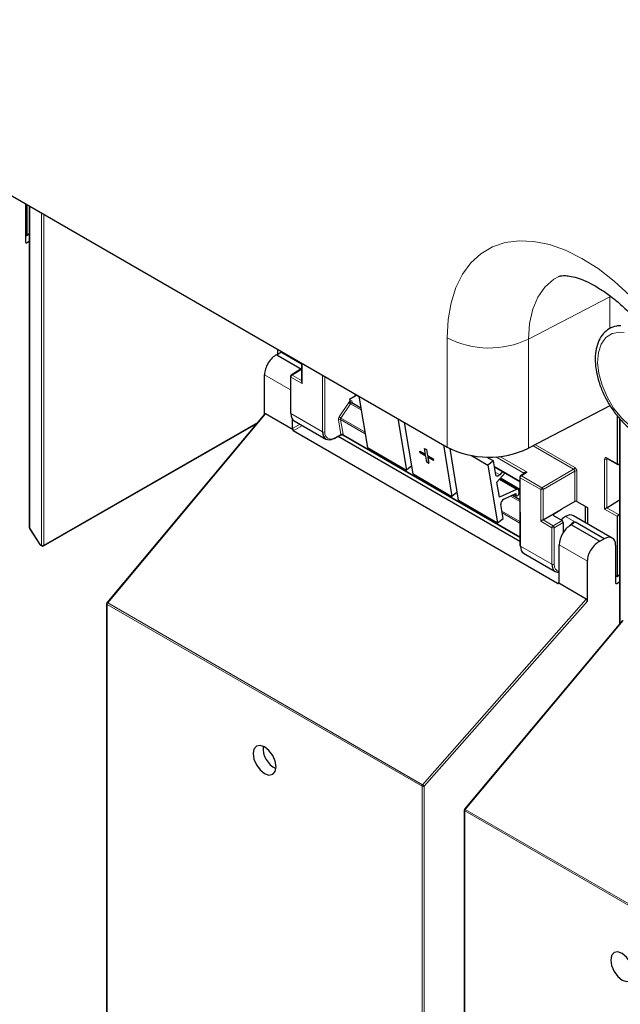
# Paper-space layout 'Blatt2' of a CAD drawing. Header units: millimetres. Extents: x 5 to 418, y 2 to 292.
# Tile 7 of 112: x 113 to 126, y 115 to 135. Entities that reach past the tile are written whole.
import ezdxf

# ---------------------------------------------------------------- set-up
doc = ezdxf.new("R2010")
doc.units = ezdxf.units.MM

psp = doc.layouts.new('Blatt2')

# ---------------------------------------------------------------- linework, layer by layer
at = {"color": 7, "linetype": 'Continuous', "lineweight": 25}
for p, q in [((106.597, 135.471), (122.277, 126.419)), ((113.342, 131.556), (113.342, 130.761)), ((113.383, 130.913), (113.383, 131.553)), ((113.426, 131.529), (113.426, 124.714)), ((113.359, 130.9), (113.342, 130.91)), ((113.366, 130.747), (113.426, 130.779)), ((113.376, 130.898), (113.426, 130.929)), ((118.681, 128.494), (118.681, 128.385)), ((118.666, 128.376), (118.755, 128.431)), ((118.666, 128.376), (119.194, 128.071)), ((119.194, 128.177), (118.755, 128.431)), ((119.16, 128.06), (118.974, 127.945)), ((119.194, 128.048), (119.177, 128.058)), ((119.194, 128.198), (119.194, 127.8)), ((118.408, 127.114), (118.408, 127.951)), ((118.959, 127.917), (118.959, 127.141)), ((120.33, 127.5), (120.207, 127.429)), ((120.207, 127.429), (120.214, 127.388)), ((120.377, 127.508), (120.405, 127.492)), ((120.404, 127.5), (120.587, 126.408)), ((120.214, 127.388), (120.214, 127.388)), ((120.446, 127.245), (120.26, 127.353)), ((125.724, 127.29), (123.997, 126.393)), ((118.412, 127.12), (115.071, 123.121)), ((119.011, 126.786), (118.431, 127.121)), ((119.003, 126.811), (119.003, 127.004)), ((121.229, 127.024), (121.412, 125.932)), ((125.885, 126.063), (125.885, 127.077)), ((125.928, 127.028), (125.928, 122.677)), ((113.725, 124.327), (118.243, 126.917)), ((119.036, 126.975), (119.706, 126.589)), ((121.553, 125.85), (121.37, 126.942)), ((124.613, 123.53), (119.014, 126.763)), ((119.887, 126.6), (120.032, 126.678)), ((123.818, 124.42), (119.967, 126.643)), ((120.064, 126.677), (123.818, 124.51)), ((120.587, 126.408), (121.412, 125.932)), ((121.798, 126.39), (121.799, 126.391)), ((121.819, 126.264), (121.798, 126.39)), ((121.798, 126.39), (121.835, 126.369)), ((121.799, 126.391), (121.836, 126.37)), ((122.195, 126.466), (122.378, 125.374)), ((122.519, 125.293), (122.336, 126.387)), ((121.698, 126.334), (121.699, 126.335)), ((121.704, 126.296), (121.698, 126.334)), ((121.698, 126.334), (121.819, 126.264)), ((121.699, 126.335), (121.819, 126.266)), ((121.826, 126.226), (121.704, 126.296)), ((121.847, 126.1), (121.826, 126.226)), ((121.835, 126.369), (121.836, 126.37)), ((121.835, 126.369), (121.856, 126.243)), ((121.836, 126.37), (121.857, 126.244)), ((121.856, 126.243), (121.857, 126.244)), ((121.856, 126.243), (121.978, 126.173)), ((121.857, 126.244), (121.979, 126.173)), ((121.984, 126.134), (121.863, 126.204)), ((121.863, 126.204), (121.884, 126.078)), ((121.864, 126.204), (121.885, 126.079)), ((121.978, 126.173), (121.984, 126.134)), ((121.978, 126.173), (121.979, 126.173)), ((121.979, 126.173), (121.985, 126.135)), ((122.791, 126.24), (123.14, 126.038)), ((123.119, 126.208), (123.256, 126.129)), ((125.665, 126.179), (125.891, 126.048)), ((121.525, 126.02), (121.412, 125.932)), ((121.884, 126.078), (121.847, 126.1)), ((121.884, 126.078), (121.885, 126.079)), ((121.984, 126.134), (121.985, 126.135)), ((123.256, 126.129), (123.14, 126.038)), ((123.14, 126.038), (123.344, 124.816)), ((123.305, 125.834), (123.256, 126.129)), ((123.277, 126.002), (123.814, 125.691)), ((125.928, 126.06), (125.907, 126.049)), ((121.553, 125.85), (122.378, 125.374)), ((123.331, 125.677), (123.502, 125.872)), ((123.449, 125.902), (123.389, 125.833)), ((123.405, 125.76), (123.815, 125.524)), ((123.814, 125.784), (123.818, 124.335)), ((123.919, 125.867), (123.83, 125.812)), ((123.385, 125.359), (123.331, 125.677)), ((123.778, 125.523), (123.392, 125.746)), ((122.491, 125.462), (122.378, 125.374)), ((123.743, 125.522), (123.385, 125.359)), ((123.475, 125.318), (123.727, 125.433)), ((123.816, 125.3), (123.648, 125.397)), ((123.69, 125.416), (123.742, 125.386)), ((123.727, 125.433), (123.732, 125.402)), ((123.801, 125.457), (123.795, 125.496)), ((123.815, 125.454), (123.8, 125.462)), ((122.519, 125.293), (123.344, 124.816)), ((123.46, 124.907), (123.411, 125.202)), ((124.979, 125.268), (124.7, 125.105)), ((125.025, 125.269), (125.251, 125.138)), ((125.206, 124.82), (125.206, 125.165)), ((125.251, 125.138), (125.251, 124.794)), ((125.658, 125.134), (125.928, 125.3)), ((124.306, 124.875), (124.7, 125.103)), ((124.53, 124.995), (124.7, 125.103)), ((124.53, 124.968), (124.711, 124.864)), ((124.7, 125.105), (124.7, 125.103)), ((125.774, 124.492), (124.953, 124.965)), ((125.885, 123.696), (125.885, 124.949)), ((125.907, 124.989), (125.928, 125.003)), ((123.344, 124.816), (123.46, 124.907)), ((124.734, 124.823), (124.734, 124.61)), ((124.906, 124.774), (124.89, 124.764)), ((124.906, 124.774), (125.512, 124.424)), ((124.965, 124.837), (124.988, 124.823)), ((124.988, 124.823), (124.996, 124.828)), ((125.604, 124.477), (124.996, 124.828)), ((113.431, 124.696), (113.652, 124.354)), ((113.663, 124.343), (113.692, 124.327)), ((124.649, 123.552), (124.649, 124.348)), ((125.512, 124.424), (125.604, 124.477)), ((125.844, 124.339), (125.844, 123.544)), ((123.896, 124.169), (124.565, 123.783)), ((125.245, 123.157), (125.245, 124.004)), ((125.861, 123.683), (125.844, 123.692)), ((125.878, 123.681), (125.928, 123.712)), ((125.221, 123.201), (124.641, 123.536)), ((125.868, 123.53), (125.928, 123.562)), ((115.063, 123.1), (115.063, 105.208)), ((125.986, 122.747), (122.645, 118.749)), ((122.637, 118.727), (122.637, 100.836))]:
    psp.add_line(p, q, dxfattribs=at)
at = {"color": 7, "linetype": 'Continuous', "lineweight": 18}
for p, q in [((113.435, 131.523), (113.435, 124.7)), ((113.685, 124.342), (113.685, 131.379)), ((113.732, 131.352), (113.732, 124.342)), ((113.342, 130.761), (113.366, 130.747)), ((113.383, 130.913), (113.426, 130.94)), ((125.724, 129.604), (123.997, 128.706)), ((125.724, 128.928), (125.724, 129.604)), ((122.277, 126.419), (122.277, 128.732)), ((123.997, 128.706), (123.997, 126.393)), ((118.691, 128.489), (118.691, 128.392)), ((119.177, 128.058), (118.992, 127.943)), ((119.204, 128.193), (119.204, 127.767)), ((118.959, 127.633), (118.408, 127.951)), ((118.968, 127.903), (118.968, 127.127)), ((119.204, 127.767), (118.968, 127.903)), ((118.992, 127.943), (119.194, 127.826)), ((119.636, 126.742), (119.639, 127.942)), ((119.686, 127.915), (119.683, 126.741)), ((120.324, 127.515), (120.318, 127.549)), ((120.371, 127.519), (120.404, 127.5)), ((120.371, 127.519), (120.371, 127.519)), ((119.988, 127.058), (120.19, 127.362)), ((120.228, 127.336), (120.026, 127.032)), ((120.228, 127.336), (120.453, 127.207)), ((120.266, 127.374), (120.27, 127.347)), ((120.436, 127.251), (120.445, 127.256)), ((118.431, 127.121), (115.086, 123.118)), ((118.968, 127.127), (119.636, 126.742)), ((120.024, 126.685), (119.971, 126.998)), ((120.537, 126.702), (120.018, 127.002)), ((120.018, 127.002), (120.07, 126.689)), ((120.026, 127.032), (120.531, 126.741)), ((125.937, 127.017), (125.937, 122.689)), ((113.732, 124.342), (118.261, 126.939)), ((119.003, 126.811), (119.162, 126.902)), ((119.209, 126.875), (119.014, 126.763)), ((119.894, 126.615), (120.024, 126.685)), ((120.071, 126.68), (123.818, 124.517)), ((124.955, 125.948), (124.095, 126.444)), ((124.145, 126.469), (124.978, 125.988)), ((123.9, 125.868), (123.304, 126.212)), ((123.391, 126.22), (123.969, 125.886)), ((125.611, 125.107), (125.611, 126.166)), ((125.673, 126.174), (125.658, 126.166)), ((125.658, 126.166), (125.658, 125.134)), ((125.659, 126.194), (125.885, 126.063)), ((123.276, 126.009), (123.814, 125.698)), ((123.296, 125.887), (123.389, 125.833)), ((123.409, 125.765), (123.815, 125.531)), ((123.824, 125.77), (123.828, 124.322)), ((124.26, 125.519), (123.824, 125.77)), ((123.969, 125.886), (123.847, 125.811)), ((123.847, 125.811), (124.283, 125.559)), ((123.902, 125.857), (123.9, 125.868)), ((124.283, 125.559), (124.955, 125.948)), ((124.979, 125.907), (124.306, 125.519)), ((124.979, 125.268), (124.979, 125.907)), ((125.025, 125.906), (125.025, 125.269)), ((123.38, 125.732), (123.743, 125.522)), ((123.614, 125.382), (123.816, 125.265)), ((123.7, 125.421), (123.732, 125.402)), ((123.815, 125.443), (123.802, 125.451)), ((124.26, 124.848), (124.26, 125.519)), ((124.306, 125.519), (124.306, 124.875)), ((125.196, 124.825), (125.196, 125.17)), ((125.657, 125.133), (125.907, 124.989)), ((123.434, 125.065), (123.817, 124.844)), ((123.817, 124.809), (123.44, 125.026)), ((124.53, 124.995), (124.53, 124.968)), ((124.784, 124.95), (124.996, 124.828)), ((125.885, 124.949), (125.611, 125.107)), ((124.495, 124.712), (124.26, 124.848)), ((124.306, 124.875), (124.518, 124.753)), ((124.495, 123.936), (124.495, 124.712)), ((124.518, 124.753), (124.711, 124.864)), ((124.734, 124.823), (124.542, 124.712)), ((124.542, 124.712), (124.542, 123.936)), ((113.435, 124.7), (113.656, 124.359)), ((113.656, 124.359), (113.685, 124.342)), ((123.828, 124.322), (124.495, 123.936)), ((125.245, 124.004), (124.649, 124.348)), ((125.885, 123.696), (125.928, 123.723)), ((124.613, 123.53), (124.649, 123.553)), ((125.844, 123.544), (125.868, 123.53)), ((121.744, 119.235), (115.073, 123.086)), ((115.073, 123.086), (115.073, 105.194)), ((115.086, 123.118), (121.757, 119.267)), ((121.757, 119.267), (125.221, 123.201)), ((125.245, 123.157), (121.791, 119.235)), ((126.005, 122.749), (122.66, 118.745)), ((121.744, 101.343), (121.744, 119.235)), ((121.791, 119.235), (121.791, 101.343)), ((129.318, 114.863), (122.647, 118.714)), ((122.647, 118.714), (122.647, 100.822)), ((122.66, 118.745), (129.331, 114.894))]:
    psp.add_line(p, q, dxfattribs=at)
at = {"color": 7, "linetype": 'Continuous', "lineweight": 18, "flags": 128}
for points in [[(122.277, 128.732), (122.298, 129.119), (122.36, 129.476), (122.462, 129.799), (122.603, 130.082), (122.78, 130.322), (122.992, 130.515), (123.236, 130.659), (123.506, 130.75), (123.801, 130.79), (124.115, 130.775), (124.444, 130.707), (124.784, 130.587), (125.129, 130.416), (125.474, 130.198), (125.815, 129.934), (126.147, 129.629)], [(124.638, 130.032), (124.534, 129.972), (124.347, 129.809), (124.196, 129.596), (124.087, 129.338), (124.02, 129.039), (123.997, 128.706)], [(126.344, 126.731), (126.152, 126.861), (125.968, 127.036), (125.802, 127.246), (125.662, 127.48), (125.556, 127.728), (125.488, 127.976), (125.462, 128.212), (125.479, 128.424), (125.538, 128.602), (125.637, 128.737), (125.77, 128.821), (125.931, 128.851), (126.028, 128.844)], [(113.435, 124.7), (113.433, 124.698), (113.431, 124.696), (113.431, 124.696), (113.431, 124.696)], [(113.652, 124.354), (113.652, 124.354), (113.652, 124.355), (113.654, 124.357), (113.656, 124.359)], [(115.071, 123.121), (115.072, 123.122), (115.074, 123.122), (115.077, 123.122), (115.081, 123.12), (115.086, 123.118)], [(122.645, 118.749), (122.646, 118.75), (122.648, 118.75), (122.652, 118.749), (122.655, 118.748), (122.66, 118.745)]]:
    psp.add_lwpolyline(points, dxfattribs=at)
at = {"color": 7, "linetype": 'Continuous', "lineweight": 25, "flags": 128}
for points in [[(123.389, 125.833), (123.376, 125.821), (123.363, 125.811), (123.349, 125.805), (123.336, 125.803), (123.325, 125.806), (123.316, 125.812), (123.309, 125.821), (123.305, 125.834)], [(123.732, 125.402), (123.737, 125.39), (123.746, 125.384), (123.759, 125.385), (123.773, 125.393), (123.786, 125.406), (123.796, 125.423), (123.801, 125.44), (123.801, 125.457)], [(118.408, 120.067), (118.315, 120.099), (118.236, 120.084), (118.184, 120.023), (118.165, 119.926), (118.184, 119.808), (118.236, 119.687), (118.315, 119.58), (118.408, 119.505), (118.502, 119.473), (118.581, 119.488), (118.633, 119.549), (118.652, 119.645), (118.633, 119.764), (118.581, 119.885), (118.502, 119.992), (118.408, 120.067)], [(125.983, 115.695), (125.889, 115.727), (125.81, 115.712), (125.758, 115.651), (125.739, 115.554), (125.758, 115.436), (125.81, 115.314), (125.889, 115.208), (125.983, 115.132), (126.076, 115.1), (126.155, 115.115), (126.207, 115.176), (126.226, 115.273), (126.207, 115.391), (126.155, 115.513), (126.076, 115.619), (125.983, 115.695)]]:
    psp.add_lwpolyline(points, dxfattribs=at)
at = {"color": 7, "linetype": 'Continuous', "lineweight": 18}
for centre, radius, start, end in [((123.163, 130.452), 1.935, 242.7384, 295.5295), ((118.975, 127.918), 0.016, 184.1293, 247.1908), ((119.02, 127.901), 0.0514, 123.2297, 177.3477), ((118.982, 127.93), 0.0162, 53.4892, 117.3259), ((120.351, 127.479), 0.0449, 63.9209, 126.4321), ((120.448, 127.7), 0.425, 232.6804, 238.9253), ((120.277, 127.357), 0.0204, 123.7902, 182.0212), ((119.998, 126.962), 0.0449, 63.9209, 126.4321), ((120.246, 127.396), 0.425, 232.6804, 238.9253), ((119.66, 126.787), 0.0512, 242.4759, 296.7416), ((119.877, 126.613), 0.0167, 303.6026, 5.3504), ((120.051, 126.649), 0.0449, 63.9209, 126.4321), ((120.048, 126.647), 0.0408, 54.9274, 123.3475), ((125.635, 126.212), 0.0514, 242.6565, 296.7662), ((125.675, 126.192), 0.0165, 173.888, 234.7998), ((124.927, 125.99), 0.0514, 303.2297, 357.3477), ((123.831, 125.785), 0.0164, 185.2459, 246.429), ((123.875, 125.768), 0.0514, 123.2297, 177.3477), ((123.837, 125.797), 0.0167, 54.4655, 116.3558), ((123.892, 125.856), 0.018, 17.5405, 64.455), ((123.89, 125.85), 0.0203, 30.4838, 61.6846), ((125.002, 125.861), 0.0514, 62.6565, 116.7662), ((124.311, 125.516), 0.0514, 123.2297, 177.3477), ((124.254, 125.515), 0.0529, 3.5222, 56.4778), ((124.283, 125.564), 0.0514, 242.6565, 296.7662), ((113.442, 124.715), 0.0165, 185.0787, 246.2415), ((124.547, 124.71), 0.0514, 123.2297, 177.3477), ((124.519, 124.758), 0.0514, 242.6565, 296.7662), ((124.489, 124.709), 0.0529, 3.5222, 56.4778), ((113.672, 124.357), 0.0164, 173.7073, 234.9805), ((113.708, 124.388), 0.0512, 242.6145, 297.3277), ((113.701, 124.34), 0.0164, 173.7073, 234.9805), ((113.716, 124.34), 0.016, 303.9171, 7.1826), ((124.519, 123.982), 0.0514, 242.6565, 296.7662), ((115.079, 123.101), 0.0165, 185.0787, 246.2415), ((115.124, 123.084), 0.0515, 138.52, 177.2636), ((121.796, 119.233), 0.0515, 138.52, 177.2636), ((121.768, 119.281), 0.0514, 242.6565, 296.7662), ((121.699, 119.171), 0.112, 34.6783, 58.7001), ((122.654, 118.729), 0.0165, 185.0787, 246.2415), ((122.698, 118.711), 0.0515, 138.52, 177.2636)]:
    psp.add_arc(centre, radius, start, end, dxfattribs=at)
at = {"color": 7, "linetype": 'Continuous', "lineweight": 25}
for centre, radius, start, end in [((118.992, 127.917), 0.0333, 121.7291, 180), ((118.975, 127.142), 0.016, 184.1293, 247.1908), ((119.88, 126.615), 0.0165, 233.6157, 292.9576), ((123.163, 128.139), 1.935, 242.7384, 295.5295), ((123.848, 125.784), 0.0333, 121.7318, 180.1525), ((123.761, 125.494), 0.0339, 4.7698, 122.1417), ((123.533, 125.211), 0.122, 118.1691, 184.1411), ((113.459, 124.714), 0.0333, 180, 212.8939), ((113.68, 124.372), 0.0333, 212.8939, 240.0027), ((113.708, 124.356), 0.0333, 240.0027, 299.8241), ((123.834, 124.337), 0.0164, 185.2459, 246.429), ((115.096, 123.1), 0.0333, 140.1152, 180), ((118.87, 120.052), 0.495, 176.4112, 243.5834), ((122.671, 118.727), 0.0333, 140.1152, 180)]:
    psp.add_arc(centre, radius, start, end, dxfattribs=at)
for centre, major_axis, ratio, start_param, end_param in [((113.366, 130.775), (0.0171, 0.0286), 0.587369, 2.36515, 3.918493), ((113.359, 130.927), (-0.0167, 0.0289), 0.577206, 2.356428, 3.92692), ((118.639, 128.09), (0.162, 0.291), 0.567218, 0.660989, 2.347686), ((119.177, 128.031), (-0.0167, 0.0289), 0.577206, 5.498021, 6.300635), ((119.228, 127.78), (-0.0236, 0.0408), 0.577335, 0.785358, 1.570756), ((118.431, 127.09), (-0.0148, 0.0325), 0.565458, 5.613623, 6.548363), ((119.2, 127.265), (0.163, 0.291), 0.568242, 2.348502, 3.133981), ((119.027, 126.797), (-0.0167, 0.0289), 0.577557, 0.785632, 1.615746), ((119.063, 126.818), (0.0505, 0.054), 0.359583, 2.484661, 3.225039), ((119.875, 126.876), (0.171, 0.286), 0.584752, 2.365594, 3.918937), ((125.908, 126.077), (0.0162, 0.0291), 0.567218, 2.347686, 3.866122), ((125.002, 125.254), (0.0333, 0.0008), 0.592198, 0.771607, 2.32495), ((125.635, 125.12), (0.0333, 0.0192), 0.00007, 0.837717, 2.356154), ((125.635, 125.148), (0.0333, 0.0016), 0.606667, 5.416362, 5.451269), ((124.554, 124.982), (0.0333, 0.0005), 0.587275, 2.373339, 3.917956), ((124.784, 124.678), (0.163, 0.291), 0.568242, 0.777706, 1.182052), ((124.784, 124.678), (0.171, 0.286), 0.586378, 0.008105, 0.793422), ((125.908, 124.963), (0.0162, 0.0291), 0.567218, 0.82925, 2.347686), ((124.283, 124.862), (0.0333, 0.0192), 0.00007, 0.802811, 2.356154), ((124.881, 124.487), (0.162, 0.291), 0.567218, 0.735275, 2.347686), ((124.711, 124.837), (-0.0167, 0.0289), 0.577557, 3.927224, 5.497716), ((124.973, 124.569), (0.162, 0.291), 0.566193, 0.810986, 1.231265), ((124.996, 124.556), (0.162, 0.291), 0.567218, 0.77689, 0.811796), ((125.604, 124.205), (0.171, 0.286), 0.587369, 5.506743, 7.077539), ((124.06, 124.46), (0.162, 0.291), 0.569814, 2.347111, 3.13259), ((125.484, 124.138), (0.171, 0.286), 0.587369, 0.678453, 2.36515), ((124.735, 124.07), (0.171, 0.286), 0.586378, 2.364218, 3.568607), ((125.861, 123.71), (-0.0167, 0.0289), 0.577206, 2.356428, 3.92692), ((124.66, 123.587), (0.0487, 0.0552), 0.363623, 3.214844, 3.955221), ((124.625, 123.565), (-0.0167, 0.0289), 0.577206, 3.096806, 3.92692), ((125.868, 123.557), (0.0171, 0.0286), 0.587369, 2.36515, 3.918493), ((125.221, 123.171), (-0.0146, 0.0323), 0.574256, 4.046328, 5.609201)]:
    psp.add_ellipse(centre, major_axis=major_axis, ratio=ratio, start_param=start_param, end_param=end_param, dxfattribs=at)
at = {"color": 7, "linetype": 'Continuous', "lineweight": 18}
for centre, major_axis, ratio, start_param, end_param in [((120.371, 127.551), (0.0344, 0.0571), 0.585558, 2.54121, 2.90933), ((120.395, 127.537), (0.0177, 0.0283), 0.593469, 2.552372, 3.163319), ((120.221, 127.338), (0.0344, 0.0571), 0.585558, 0.939456, 1.494012), ((120.22, 127.337), (0.0323, 0.0583), 0.568962, 5.662266, 7.184369), ((120.244, 127.324), (0.0177, 0.0283), 0.593469, 0.941753, 1.505175), ((120.244, 127.324), (0.0157, 0.0294), 0.560319, 6.263818, 7.183844), ((120.019, 127.034), (0.0344, 0.0571), 0.585558, 1.494012, 2.54121), ((120.042, 127.02), (0.0177, 0.0283), 0.593469, 1.505175, 2.552372), ((119.898, 126.862), (0.155, 0.257), 0.585558, 2.366677, 3.92002), ((120, 126.698), (-0.0241, 0.0247), 0.35216, 3.652218, 3.840823), ((120.049, 126.725), (0.0212, 0.0476), 0.236756, 2.827209, 3.438277), ((120.049, 126.725), (-0.0197, 0.0482), 0.23661, 2.84514, 3.456086), ((120.023, 126.716), (-0.0408, 0.0535), 0.467927, 3.678044, 3.866649), ((125.659, 126.139), (-0.0333, 0.0578), 0.576853, 5.499542, 7.069425), ((125.682, 126.153), (-0.0183, 0.028), 0.55464, 6.20273, 7.03952), ((124.978, 125.934), (-0.0333, 0.0577), 0.577557, 3.927224, 5.497716), ((123.969, 125.859), (0.0697, -0.0149), 0.370375, 1.655752, 3.22932), ((123.922, 125.887), (0.0157, 0.0294), 0.560319, 2.356971, 2.511278), ((123.969, 125.859), (0.0692, 0.017), 0.370371, 1.485914, 2.288556), ((124.955, 125.92), (-0.0167, 0.0289), 0.598058, 3.927226, 5.497718), ((124.758, 124.056), (0.154, 0.257), 0.587369, 2.36515, 3.406946)]:
    psp.add_ellipse(centre, major_axis=major_axis, ratio=ratio, start_param=start_param, end_param=end_param, dxfattribs=at)
at = {"color": 7, "linetype": 'Continuous', "lineweight": 25}
for points, knots in [([(124.641, 130.031), (124.649, 130.035), (124.663, 130.043), (124.73, 130.053), (124.832, 130.05), (124.976, 130.022), (125.158, 129.96), (125.365, 129.861), (125.59, 129.724), (125.829, 129.547), (126.073, 129.333), (126.318, 129.082), (126.556, 128.799), (126.782, 128.489), (126.991, 128.159), (127.177, 127.813), (127.338, 127.461), (127.469, 127.109), (127.569, 126.767), (127.629, 126.482), (127.651, 126.319), (127.659, 126.258)], [0, 0, 0, 0, 0.065388, 0.12008, 0.170828, 0.224425, 0.275802, 0.326755, 0.377931, 0.429693, 0.482168, 0.53533, 0.589074, 0.643258, 0.697725, 0.752313, 0.806833, 0.861093, 0.914932, 0.968206, 1, 1, 1, 1]), ([(125.955, 128.987), (125.924, 128.987), (125.835, 128.986), (125.705, 128.929), (125.577, 128.825), (125.484, 128.68), (125.426, 128.501), (125.405, 128.294), (125.422, 128.064), (125.477, 127.823), (125.568, 127.579), (125.69, 127.342), (125.838, 127.122), (126.008, 126.928), (126.184, 126.771), (126.304, 126.698), (126.359, 126.664)], [0, 0, 0, 0, 0.037901, 0.111761, 0.183666, 0.255268, 0.328296, 0.403168, 0.479003, 0.554948, 0.63076, 0.706474, 0.782186, 0.85799, 0.933992, 1, 1, 1, 1]), ([(120.373, 127.509), (120.371, 127.509), (120.361, 127.509), (120.346, 127.507), (120.335, 127.502), (120.33, 127.5)], [0, 0, 0, 0, 0.142295, 0.638048, 1, 1, 1, 1]), ([(120.373, 127.509), (120.373, 127.509), (120.373, 127.509), (120.376, 127.509), (120.377, 127.508), (120.377, 127.508)], [0, 0, 0, 0, 0.066112, 0.770891, 1, 1, 1, 1]), ([(120.214, 127.388), (120.215, 127.385), (120.216, 127.379), (120.221, 127.369), (120.228, 127.36), (120.234, 127.353), (120.239, 127.35), (120.24, 127.349), (120.241, 127.349)], [0, 0, 0, 0, 0.214711, 0.429422, 0.644123, 0.858848, 0.965995, 1, 1, 1, 1]), ([(120.26, 127.353), (120.259, 127.354), (120.257, 127.354), (120.256, 127.357), (120.256, 127.357), (120.256, 127.357)], [0, 0, 0, 0, 0.223305, 0.977467, 1, 1, 1, 1]), ([(120.033, 126.678), (120.035, 126.679), (120.041, 126.682), (120.051, 126.682), (120.059, 126.68), (120.063, 126.678), (120.063, 126.678)], [0, 0, 0, 0, 0.2268396, 0.6168211, 0.9956835, 1, 1, 1, 1]), ([(125.661, 126.18), (125.661, 126.18), (125.662, 126.18), (125.664, 126.179), (125.665, 126.179)], [0, 0, 0, 0, 0.59177, 1, 1, 1, 1]), ([(124.965, 124.837), (124.965, 124.837), (124.965, 124.836), (124.965, 124.836), (124.965, 124.835), (124.962, 124.832), (124.951, 124.819), (124.934, 124.798), (124.914, 124.781), (124.906, 124.774)], [0, 0, 0, 0, 0.001889, 0.004446, 0.011168, 0.040889, 0.158687, 0.629671, 1, 1, 1, 1])]:
    psp.add_open_spline(points, degree=3, knots=knots, dxfattribs=at)

doc.saveas('drawing.dxf')
